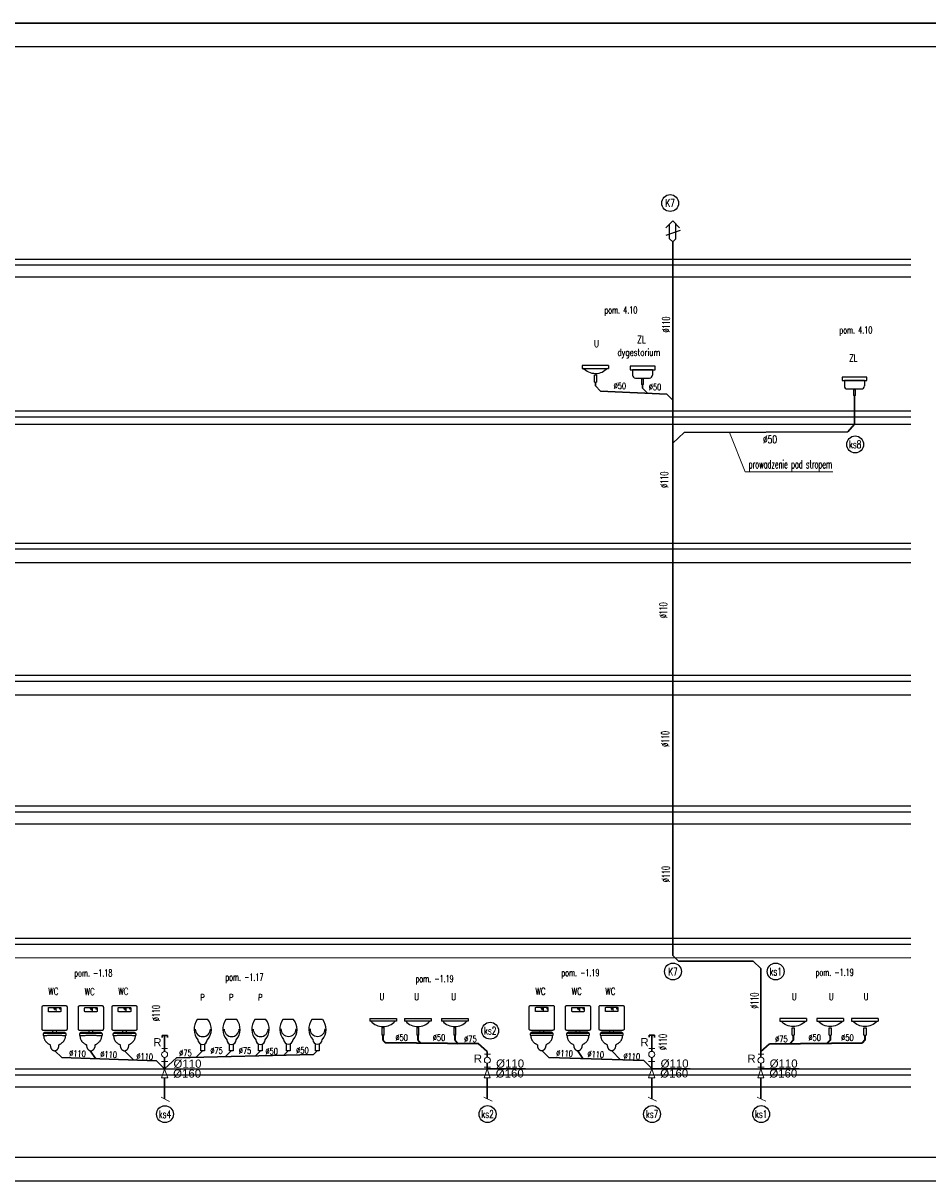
# Model space of a CAD drawing. Header units: millimetres. Extents: x -34676 to 172266, y 39940 to 476087.
# Tile 210 of 256: x 128836 to 152052, y 274875 to 304575. Entities that reach past the tile are written whole.
import ezdxf
from ezdxf.enums import TextEntityAlignment as Align
from ezdxf.lldxf.tags import DXFTag

# ---------------------------------------------------------------- set-up
doc = ezdxf.new("R2010")
doc.units = ezdxf.units.MM
doc.header["$MEASUREMENT"] = 0
for name, color, linetype in [('#armatura', 255, 'Continuous'), ('#kan_san-op', 34, 'Continuous'), ('_opis', 7, 'Continuous'), ('IS_Opisy_działek_Therm', 7, 'SOLID'), ('LINIE_ODN', 7, 'Continuous'), ('ODCINKI', 7, 'Continuous')]:
    doc.layers.add(name, color=color, linetype=linetype)
for name, color, linetype, lineweight in [('#ks', 34, 'Continuous', 30), ('A-Warstwa6', 7, 'Continuous', 15), ('Warstwa 6', 7, 'Continuous', 15), ('WARSTWA6', 7, 'Continuous', 15)]:
    doc.layers.add(name, color=color, linetype=linetype, lineweight=lineweight)
doc.layers.add('IS_Opisy_działek_Wodociag', color=7, linetype='SOLID', true_color=0x000000)
doc.styles.add('GLOWNE', font='romans.shx', dxfattribs={"width": 0.8})
doc.styles.add('ROMANS', font='romans', dxfattribs={"width": 0.6})
doc.styles.get("Standard").update_dxf_attribs({"font": 'arial.ttf'})
tags = doc.linetypes.add('SOLID', pattern=[10, 10, 0]).pattern_tags.tags
tags[6:7] = [DXFTag(74, 4), DXFTag(75, 0), DXFTag(340, '0'), DXFTag(46, 0.0), DXFTag(50, 0.0), DXFTag(44, 0.0), DXFTag(45, 0.0)]
tags[4:5] = [DXFTag(74, 4), DXFTag(75, 0), DXFTag(340, '0'), DXFTag(46, 0.0), DXFTag(50, 0.0), DXFTag(44, 0.0), DXFTag(45, 0.0)]

# ---------------------------------------------------------------- blocks, each defined once
blk = doc.blocks.new('AD201B8')
at = {"layer": '#ks', "color": 7, "lineweight": -3, "ltscale": 0.01, "const_width": 3.2}
for points in [[(4, 127.2), (4, 116)], [(-4.8, 68), (-4.8, 60)], [(4.8, 68), (4.8, 60)]]:
    blk.add_lwpolyline(points, dxfattribs=at)
at = {"layer": '#ks', "color": 7, "linetype": 'Continuous', "lineweight": -3}
for points, knots in [([(-32, 124), (-32, 124.7), (-32, 125.9), (-32, 127.5), (-31.9, 128.8), (-31.7, 129.9), (-31.3, 130.7), (-30.7, 131.3), (-29.9, 131.7), (-28.8, 131.9), (-27.5, 132), (-25.9, 132), (-24.7, 132), (-24, 132)], [0, 0, 0, 0, 0.01243432, 0.02261803, 0.03080098, 0.03729996, 0.0425926, 0.04742706, 0.0527197, 0.05921868, 0.06740164, 0.07758535, 0.09001967, 0.09001967, 0.09001967, 0.09001967]), ([(24, 132), (24.7, 132), (25.9, 132), (27.5, 132), (28.8, 131.9), (29.9, 131.7), (30.7, 131.3), (31.3, 130.7), (31.7, 129.9), (31.9, 128.8), (32, 127.5), (32, 125.9), (32, 124.7), (32, 124)], [0, 0, 0, 0, 0.01243432, 0.02261803, 0.03080098, 0.03729996, 0.0425926, 0.04742706, 0.0527197, 0.05921868, 0.06740164, 0.07758535, 0.09001967, 0.09001967, 0.09001967, 0.09001967]), ([(32, 124), (32, 122.6), (32, 119.9), (32, 116), (32, 112.2), (32, 108.6), (32, 104.8), (32, 101), (32, 96.9), (32, 92.4), (32, 87.5), (32, 81.9), (32, 78.1), (32, 76)], [0, 0, 0, 0, 0.0261458, 0.0504884, 0.073704, 0.0964688, 0.1194591, 0.1433509, 0.1688204, 0.196544, 0.2271976, 0.2614576, 0.3, 0.3, 0.3, 0.3]), ([(-24, 68), (-24.7, 68), (-25.9, 68), (-27.5, 68), (-28.8, 68.1), (-29.9, 68.3), (-30.7, 68.7), (-31.3, 69.3), (-31.7, 70.1), (-31.9, 71.2), (-32, 72.5), (-32, 74.1), (-32, 75.3), (-32, 76)], [0, 0, 0, 0, 0.01243432, 0.02261803, 0.03080098, 0.03729996, 0.0425926, 0.04742706, 0.0527197, 0.05921868, 0.06740164, 0.07758535, 0.09001967, 0.09001967, 0.09001967, 0.09001967]), ([(24, 68), (22.6, 68), (19.9, 68), (16, 68), (12.2, 68), (8.6, 68), (4.8, 68), (1, 68), (-3.1, 68), (-7.6, 68), (-12.5, 68), (-18.1, 68), (-21.9, 68), (-24, 68)], [0, 0, 0, 0, 0.0261458, 0.0504884, 0.073704, 0.0964688, 0.1194591, 0.1433509, 0.1688204, 0.196544, 0.2271976, 0.2614576, 0.3, 0.3, 0.3, 0.3]), ([(32, 76), (32, 75.3), (32, 74.1), (32, 72.5), (31.9, 71.2), (31.7, 70.1), (31.3, 69.3), (30.7, 68.7), (29.9, 68.3), (28.8, 68.1), (27.5, 68), (25.9, 68), (24.7, 68), (24, 68)], [0, 0, 0, 0, 0.01243432, 0.02261803, 0.03080098, 0.03729996, 0.0425926, 0.04742706, 0.0527197, 0.05921868, 0.06740164, 0.07758535, 0.09001967, 0.09001967, 0.09001967, 0.09001967])]:
    blk.add_open_spline(points, degree=3, knots=knots, dxfattribs=at)
for points in [[(-32, 76), (-32, 77.5), (-32, 80.4), (-32, 84.7), (-32, 89.1), (-32, 93.5), (-32, 97.8), (-32, 102.2), (-32, 106.5), (-32, 110.9), (-32, 115.3), (-32, 119.6), (-32, 122.5), (-32, 124)], [(-24, 132), (-22.5, 132), (-19.6, 132), (-15.3, 132), (-10.9, 132), (-6.5, 132), (-2.2, 132), (2.2, 132), (6.5, 132), (10.9, 132), (15.3, 132), (19.6, 132), (22.5, 132), (24, 132)]]:
    blk.add_open_spline(points, degree=3, dxfattribs=at)
at = {"layer": '#ks', "color": 7, "lineweight": -3, "ltscale": 0.01}
for points, knots in [([(-16, 124), (-16, 124.3), (-16, 124.7), (-16, 125.4), (-15.9, 125.9), (-15.9, 126.4), (-15.7, 126.7), (-15.5, 126.9), (-15.2, 127.1), (-14.7, 127.1), (-14.2, 127.2), (-13.5, 127.2), (-13.1, 127.2), (-12.8, 127.2)], [0, 0, 0, 0, 0.00497373, 0.00904721, 0.01232039, 0.01491998, 0.01703704, 0.01897083, 0.02108788, 0.02368747, 0.02696065, 0.03103414, 0.03600787, 0.03600787, 0.03600787, 0.03600787]), ([(-16, 119.2), (-16, 119.4), (-16, 119.8), (-16, 120.3), (-16, 120.7), (-16, 121.1), (-16, 121.4), (-16, 121.8), (-16, 122.1), (-16, 122.5), (-16, 122.9), (-16, 123.4), (-16, 123.8), (-16, 124)], [0, 0, 0, 0, 0.00374155, 0.00687453, 0.00953418, 0.01185575, 0.01397446, 0.01602554, 0.01814425, 0.02046582, 0.02312547, 0.02625845, 0.03, 0.03, 0.03, 0.03]), ([(-12.8, 116), (-13.1, 116), (-13.5, 116), (-14.2, 116), (-14.7, 116.1), (-15.2, 116.1), (-15.5, 116.3), (-15.7, 116.5), (-15.9, 116.8), (-15.9, 117.3), (-16, 117.8), (-16, 118.5), (-16, 118.9), (-16, 119.2)], [0, 0, 0, 0, 0.00497373, 0.00904721, 0.01232039, 0.01491998, 0.01703704, 0.01897083, 0.02108788, 0.02368747, 0.02696065, 0.03103414, 0.03600787, 0.03600787, 0.03600787, 0.03600787]), ([(-12.8, 127.2), (-12, 127.2), (-10.4, 127.2), (-8.2, 127.2), (-6.1, 127.2), (-4.1, 127.2), (-2.2, 127.2), (-0.2, 127.2), (1.9, 127.2), (4.2, 127.2), (6.8, 127.2), (9.7, 127.2), (11.7, 127.2), (12.8, 127.2)], [0, 0, 0, 0, 0.015447, 0.0293614, 0.0421938, 0.0543952, 0.0664162, 0.0787077, 0.0917205, 0.1059053, 0.121713, 0.1395943, 0.16, 0.16, 0.16, 0.16]), ([(-0.8, 126.4), (-0.8, 126.3), (-0.8, 126.2), (-0.9, 126), (-0.9, 125.7), (-1, 125.5), (-1.1, 125.3), (-1.3, 125.1), (-1.4, 124.9), (-1.5, 124.7), (-1.5, 124.4), (-1.6, 124.2), (-1.6, 124.1), (-1.6, 124)], [0, 0, 0, 0, 0.0013686, 0.00276912, 0.00421381, 0.00569952, 0.00721335, 0.0087371, 0.01025093, 0.01173665, 0.01318133, 0.01458185, 0.01595045, 0.01595045, 0.01595045, 0.01595045]), ([(-1.6, 124), (-1.6, 124), (-1.6, 124), (-1.6, 123.9), (-1.6, 123.8), (-1.6, 123.8), (-1.5, 123.7), (-1.5, 123.5), (-1.4, 123.4), (-1.3, 123.3), (-1.2, 123.3), (-1, 123.2), (-0.9, 123.2), (-0.8, 123.2)], [0, 0, 0, 0, 0.000116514, 0.000436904, 0.000919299, 0.001525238, 0.002221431, 0.002982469, 0.003794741, 0.004661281, 0.005605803, 0.006672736, 0.007921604, 0.007921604, 0.007921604, 0.007921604]), ([(0, 124), (0, 124.1), (0, 124.2), (-0.1, 124.4), (-0.1, 124.7), (-0.2, 124.9), (-0.3, 125.1), (-0.5, 125.3), (-0.6, 125.5), (-0.7, 125.7), (-0.7, 126), (-0.8, 126.2), (-0.8, 126.3), (-0.8, 126.4)], [0, 0, 0, 0, 0.0013686, 0.00276912, 0.00421381, 0.00569952, 0.00721335, 0.0087371, 0.01025093, 0.01173665, 0.01318133, 0.01458185, 0.01595045, 0.01595045, 0.01595045, 0.01595045]), ([(-0.8, 123.2), (-0.7, 123.2), (-0.6, 123.2), (-0.4, 123.3), (-0.3, 123.3), (-0.2, 123.4), (-0.1, 123.5), (-0.1, 123.7), (0, 123.8), (0, 123.8), (0, 123.9), (0, 124), (0, 124), (0, 124)], [0, 0, 0, 0, 0.001248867, 0.002315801, 0.003260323, 0.004126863, 0.004939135, 0.005700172, 0.006396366, 0.007002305, 0.007484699, 0.007805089, 0.007921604, 0.007921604, 0.007921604, 0.007921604]), ([(0.8, 124.8), (0.8, 124.7), (0.8, 124.6), (0.7, 124.4), (0.7, 124.1), (0.6, 123.9), (0.5, 123.7), (0.3, 123.5), (0.2, 123.3), (0.1, 123.1), (0.1, 122.8), (0, 122.6), (0, 122.5), (0, 122.4)], [0, 0, 0, 0, 0.0013686, 0.00276912, 0.00421381, 0.00569952, 0.00721335, 0.0087371, 0.01025093, 0.01173665, 0.01318133, 0.01458185, 0.01595045, 0.01595045, 0.01595045, 0.01595045]), ([(0, 122.4), (0, 122.4), (0, 122.4), (0, 122.3), (0, 122.2), (0, 122.2), (0.1, 122.1), (0.1, 121.9), (0.2, 121.8), (0.3, 121.7), (0.4, 121.7), (0.6, 121.6), (0.7, 121.6), (0.8, 121.6)], [0, 0, 0, 0, 0.000116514, 0.000436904, 0.000919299, 0.001525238, 0.002221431, 0.002982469, 0.003794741, 0.004661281, 0.005605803, 0.006672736, 0.007921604, 0.007921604, 0.007921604, 0.007921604]), ([(1.6, 122.4), (1.6, 122.5), (1.6, 122.6), (1.5, 122.8), (1.5, 123.1), (1.4, 123.3), (1.3, 123.5), (1.1, 123.7), (1, 123.9), (0.9, 124.1), (0.9, 124.4), (0.8, 124.6), (0.8, 124.7), (0.8, 124.8)], [0, 0, 0, 0, 0.0013686, 0.00276912, 0.00421381, 0.00569952, 0.00721335, 0.0087371, 0.01025093, 0.01173665, 0.01318133, 0.01458185, 0.01595045, 0.01595045, 0.01595045, 0.01595045]), ([(0.8, 121.6), (0.9, 121.6), (1, 121.6), (1.2, 121.7), (1.3, 121.7), (1.4, 121.8), (1.5, 121.9), (1.5, 122.1), (1.6, 122.2), (1.6, 122.2), (1.6, 122.3), (1.6, 122.4), (1.6, 122.4), (1.6, 122.4)], [0, 0, 0, 0, 0.001248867, 0.002315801, 0.003260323, 0.004126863, 0.004939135, 0.005700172, 0.006396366, 0.007002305, 0.007484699, 0.007805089, 0.007921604, 0.007921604, 0.007921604, 0.007921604]), ([(2.4, 126.4), (2.4, 126.3), (2.4, 126.2), (2.3, 126), (2.3, 125.7), (2.2, 125.5), (2.1, 125.3), (1.9, 125.1), (1.8, 124.9), (1.7, 124.7), (1.7, 124.4), (1.6, 124.2), (1.6, 124.1), (1.6, 124)], [0, 0, 0, 0, 0.0013686, 0.00276912, 0.00421381, 0.00569952, 0.00721335, 0.0087371, 0.01025093, 0.01173665, 0.01318133, 0.01458185, 0.01595045, 0.01595045, 0.01595045, 0.01595045]), ([(1.6, 124), (1.6, 124), (1.6, 124), (1.6, 123.9), (1.6, 123.8), (1.6, 123.8), (1.7, 123.7), (1.7, 123.5), (1.8, 123.4), (1.9, 123.3), (2, 123.3), (2.2, 123.2), (2.3, 123.2), (2.4, 123.2)], [0, 0, 0, 0, 0.000116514, 0.000436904, 0.000919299, 0.001525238, 0.002221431, 0.002982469, 0.003794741, 0.004661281, 0.005605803, 0.006672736, 0.007921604, 0.007921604, 0.007921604, 0.007921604]), ([(3.2, 124), (3.2, 124.1), (3.2, 124.2), (3.1, 124.4), (3.1, 124.7), (3, 124.9), (2.9, 125.1), (2.7, 125.3), (2.6, 125.5), (2.5, 125.7), (2.5, 126), (2.4, 126.2), (2.4, 126.3), (2.4, 126.4)], [0, 0, 0, 0, 0.0013686, 0.00276912, 0.00421381, 0.00569952, 0.00721335, 0.0087371, 0.01025093, 0.01173665, 0.01318133, 0.01458185, 0.01595045, 0.01595045, 0.01595045, 0.01595045]), ([(2.4, 123.2), (2.5, 123.2), (2.6, 123.2), (2.8, 123.3), (2.9, 123.3), (3, 123.4), (3.1, 123.5), (3.1, 123.7), (3.2, 123.8), (3.2, 123.8), (3.2, 123.9), (3.2, 124), (3.2, 124), (3.2, 124)], [0, 0, 0, 0, 0.001248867, 0.002315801, 0.003260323, 0.004126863, 0.004939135, 0.005700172, 0.006396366, 0.007002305, 0.007484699, 0.007805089, 0.007921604, 0.007921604, 0.007921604, 0.007921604]), ([(12.8, 127.2), (13.1, 127.2), (13.5, 127.2), (14.2, 127.2), (14.7, 127.1), (15.2, 127.1), (15.5, 126.9), (15.7, 126.7), (15.9, 126.4), (15.9, 125.9), (16, 125.4), (16, 124.7), (16, 124.3), (16, 124)], [0, 0, 0, 0, 0.00497373, 0.00904721, 0.01232039, 0.01491998, 0.01703704, 0.01897083, 0.02108788, 0.02368747, 0.02696065, 0.03103414, 0.03600787, 0.03600787, 0.03600787, 0.03600787]), ([(13.6, 126.4), (13.6, 126.3), (13.6, 126.2), (13.5, 126), (13.5, 125.7), (13.4, 125.5), (13.3, 125.3), (13.1, 125.1), (13, 124.9), (12.9, 124.7), (12.9, 124.4), (12.8, 124.2), (12.8, 124.1), (12.8, 124)], [0, 0, 0, 0, 0.0013686, 0.00276912, 0.00421381, 0.00569952, 0.00721335, 0.0087371, 0.01025093, 0.01173665, 0.01318133, 0.01458185, 0.01595045, 0.01595045, 0.01595045, 0.01595045]), ([(12.8, 124), (12.8, 124), (12.8, 124), (12.8, 123.9), (12.8, 123.8), (12.8, 123.8), (12.9, 123.7), (12.9, 123.5), (13, 123.4), (13.1, 123.3), (13.2, 123.3), (13.4, 123.2), (13.5, 123.2), (13.6, 123.2)], [0, 0, 0, 0, 0.000116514, 0.000436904, 0.000919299, 0.001525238, 0.002221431, 0.002982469, 0.003794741, 0.004661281, 0.005605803, 0.006672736, 0.007921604, 0.007921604, 0.007921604, 0.007921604]), ([(16, 119.2), (16, 118.9), (16, 118.5), (16, 117.8), (15.9, 117.3), (15.9, 116.8), (15.7, 116.5), (15.5, 116.3), (15.2, 116.1), (14.7, 116.1), (14.2, 116), (13.5, 116), (13.1, 116), (12.8, 116)], [0, 0, 0, 0, 0.00497373, 0.00904721, 0.01232039, 0.01491998, 0.01703704, 0.01897083, 0.02108788, 0.02368747, 0.02696065, 0.03103414, 0.03600787, 0.03600787, 0.03600787, 0.03600787]), ([(14.4, 124), (14.4, 124.1), (14.4, 124.2), (14.3, 124.4), (14.3, 124.7), (14.2, 124.9), (14.1, 125.1), (13.9, 125.3), (13.8, 125.5), (13.7, 125.7), (13.7, 126), (13.6, 126.2), (13.6, 126.3), (13.6, 126.4)], [0, 0, 0, 0, 0.0013686, 0.00276912, 0.00421381, 0.00569952, 0.00721335, 0.0087371, 0.01025093, 0.01173665, 0.01318133, 0.01458185, 0.01595045, 0.01595045, 0.01595045, 0.01595045]), ([(13.6, 123.2), (13.7, 123.2), (13.8, 123.2), (14, 123.3), (14.1, 123.3), (14.2, 123.4), (14.3, 123.5), (14.3, 123.7), (14.4, 123.8), (14.4, 123.8), (14.4, 123.9), (14.4, 124), (14.4, 124), (14.4, 124)], [0, 0, 0, 0, 0.001248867, 0.002315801, 0.003260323, 0.004126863, 0.004939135, 0.005700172, 0.006396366, 0.007002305, 0.007484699, 0.007805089, 0.007921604, 0.007921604, 0.007921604, 0.007921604]), ([(16, 124), (16, 123.8), (16, 123.4), (16, 122.9), (16, 122.5), (16, 122.1), (16, 121.8), (16, 121.4), (16, 121.1), (16, 120.7), (16, 120.3), (16, 119.8), (16, 119.4), (16, 119.2)], [0, 0, 0, 0, 0.00374155, 0.00687453, 0.00953418, 0.01185575, 0.01397446, 0.01602554, 0.01814425, 0.02046582, 0.02312547, 0.02625845, 0.03, 0.03, 0.03, 0.03]), ([(12.8, 116), (11.9, 116), (10.2, 116), (7.8, 116), (5.7, 116), (3.8, 116), (2.1, 116), (0.3, 116), (-1.7, 116), (-3.8, 116), (-6.4, 116), (-9.4, 116), (-11.6, 116), (-12.8, 116)], [0, 0, 0, 0, 0.0174756, 0.0322014, 0.0448986, 0.0562885, 0.0670924, 0.0780316, 0.0898272, 0.1032006, 0.118873, 0.1375657, 0.16, 0.16, 0.16, 0.16]), ([(-28, 60), (-28.1, 60), (-28.4, 60), (-28.7, 60), (-29, 60), (-29.2, 59.9), (-29.4, 59.8), (-29.5, 59.6), (-29.5, 59.4), (-29.6, 59), (-29.6, 58.7), (-29.6, 58.2), (-29.6, 57.8), (-29.6, 57.6)], [0, 0, 0, 0, 0.00248688, 0.00452447, 0.00616882, 0.00750526, 0.00868128, 0.00991384, 0.01141668, 0.01334144, 0.01579113, 0.01884568, 0.02257596, 0.02257596, 0.02257596, 0.02257596]), ([(-28, 60), (-27.9, 60.2), (-27.8, 60.6), (-27.5, 61.2), (-27.2, 61.8), (-26.9, 62.3), (-26.5, 62.7), (-26.1, 63.1), (-25.7, 63.4), (-25.3, 63.7), (-24.9, 63.9), (-24.4, 64), (-24.1, 64), (-24, 64)], [0, 0, 0, 0, 0.00423186, 0.00830097, 0.01220149, 0.01592844, 0.01947867, 0.02285217, 0.02605368, 0.02909475, 0.03199625, 0.03479091, 0.03752535, 0.03752535, 0.03752535, 0.03752535]), ([(28, 60), (26.2, 60), (22.6, 60), (17.2, 60), (11.9, 60), (6.6, 60), (1.4, 60), (-3.7, 60), (-8.8, 60), (-13.7, 60), (-18.6, 60), (-23.3, 60), (-26.5, 60), (-28, 60)], [0, 0, 0, 0, 0.0339594, 0.0676258, 0.1009542, 0.1338993, 0.1664162, 0.1984598, 0.229985, 0.2609467, 0.2912998, 0.3209992, 0.35, 0.35, 0.35, 0.35]), ([(-24, 64), (-21.8, 64), (-17.8, 64), (-12.5, 64), (-8.3, 64), (-4.8, 64), (-1.7, 64), (1.2, 64), (4.2, 64), (7.8, 64), (12.2, 64), (17.7, 64), (21.7, 64), (24, 64)], [0, 0, 0, 0, 0.0413599, 0.0740195, 0.0999399, 0.1210819, 0.1394065, 0.1568745, 0.175447, 0.1970849, 0.2237491, 0.2574005, 0.3, 0.3, 0.3, 0.3]), ([(24, 64), (24.1, 64), (24.4, 64), (24.9, 63.9), (25.3, 63.7), (25.7, 63.4), (26.1, 63.1), (26.5, 62.7), (26.9, 62.3), (27.2, 61.8), (27.5, 61.2), (27.8, 60.6), (27.9, 60.2), (28, 60)], [0, 0, 0, 0, 0.00273444, 0.00552909, 0.00843059, 0.01147167, 0.01467318, 0.01804667, 0.02159691, 0.02532386, 0.02922438, 0.03329349, 0.03752535, 0.03752535, 0.03752535, 0.03752535]), ([(29.6, 57.6), (29.6, 57.8), (29.6, 58.2), (29.6, 58.7), (29.6, 59), (29.5, 59.4), (29.5, 59.6), (29.4, 59.8), (29.2, 59.9), (29, 60), (28.7, 60), (28.4, 60), (28.1, 60), (28, 60)], [0, 0, 0, 0, 0.00373029, 0.00678483, 0.00923453, 0.01115929, 0.01266213, 0.01389468, 0.0150707, 0.01640714, 0.0180515, 0.02008909, 0.02257596, 0.02257596, 0.02257596, 0.02257596]), ([(-29.6, 57.6), (-29.6, 57.5), (-29.6, 57.2), (-29.6, 56.8), (-29.6, 56.5), (-29.5, 56.2), (-29.5, 55.9), (-29.4, 55.7), (-29.2, 55.5), (-29, 55.4), (-28.7, 55.3), (-28.4, 55.2), (-28.1, 55.2), (-28, 55.2)], [0, 0, 0, 0, 0.00260332, 0.00495928, 0.00707154, 0.00895171, 0.01062718, 0.01215261, 0.01362068, 0.01515861, 0.01690281, 0.01897256, 0.0214625, 0.0214625, 0.0214625, 0.0214625]), ([(-28, 55.2), (-26.3, 55.3), (-22.8, 55.4), (-17.6, 55.6), (-12.5, 55.7), (-7.3, 55.8), (-2.2, 55.8), (2.8, 55.8), (7.9, 55.8), (12.9, 55.7), (18, 55.6), (23, 55.4), (26.3, 55.3), (28, 55.2)], [0, 0, 0, 0, 0.0326306, 0.0650275, 0.0972149, 0.1292172, 0.1610589, 0.1927644, 0.2243581, 0.2558647, 0.2873085, 0.3187141, 0.350106, 0.350106, 0.350106, 0.350106]), ([(-28, 55.2), (-28, 54), (-27.9, 51.8), (-27.3, 48.6), (-26.4, 45.7), (-25.2, 43.2), (-23.8, 40.9), (-22.1, 38.9), (-20.2, 37.1), (-18.1, 35.4), (-15.9, 33.9), (-13.6, 32.5), (-12, 31.6), (-11.2, 31.2)], [0, 0, 0, 0, 0.022009, 0.0420139, 0.0604947, 0.0779125, 0.0946803, 0.1111371, 0.1275324, 0.1440256, 0.1606965, 0.1775602, 0.1945849, 0.1945849, 0.1945849, 0.1945849]), ([(-11.2, 31.2), (-11.2, 30.4), (-11.1, 28.7), (-10.7, 26.4), (-10.1, 24.3), (-9.3, 22.4), (-8.3, 20.7), (-7.2, 19.3), (-5.9, 18.1), (-4.5, 17.2), (-3, 16.5), (-1.5, 16.1), (-0.5, 16), (0, 16)], [0, 0, 0, 0, 0.0157588, 0.0304114, 0.0440832, 0.05689, 0.068938, 0.0803261, 0.091148, 0.1014962, 0.1114679, 0.1211705, 0.1307285, 0.1307285, 0.1307285, 0.1307285]), ([(0, 16), (0.5, 16), (1.5, 16.1), (3, 16.5), (4.5, 17.2), (5.9, 18.1), (7.2, 19.3), (8.3, 20.7), (9.3, 22.4), (10.1, 24.3), (10.7, 26.4), (11.1, 28.7), (11.2, 30.4), (11.2, 31.2)], [0, 0, 0, 0, 0.009558, 0.0192606, 0.0292323, 0.0395805, 0.0504023, 0.0617905, 0.0738385, 0.0866453, 0.1003171, 0.1149697, 0.1307285, 0.1307285, 0.1307285, 0.1307285]), ([(11.2, 31.2), (11.9, 31.6), (13.4, 32.5), (15.6, 33.9), (17.7, 35.4), (19.8, 37.1), (21.7, 38.9), (23.5, 40.9), (25, 43.2), (26.3, 45.7), (27.3, 48.6), (27.9, 51.8), (28, 54), (28, 55.2)], [0, 0, 0, 0, 0.0160517, 0.0323232, 0.0487165, 0.0651746, 0.0817004, 0.0983761, 0.11538, 0.1329948, 0.1516015, 0.1716595, 0.193675, 0.193675, 0.193675, 0.193675]), ([(28, 55.2), (28.1, 55.2), (28.4, 55.2), (28.7, 55.3), (29, 55.4), (29.2, 55.5), (29.4, 55.7), (29.5, 55.9), (29.5, 56.2), (29.6, 56.5), (29.6, 56.8), (29.6, 57.2), (29.6, 57.5), (29.6, 57.6)], [0, 0, 0, 0, 0.00248994, 0.00455969, 0.00630389, 0.00784182, 0.00930989, 0.01083532, 0.01251079, 0.01439096, 0.01650323, 0.01885919, 0.0214625, 0.0214625, 0.0214625, 0.0214625])]:
    blk.add_open_spline(points, degree=3, knots=knots, dxfattribs=at)
at = {"layer": '#armatura', "color": 7, "style": 'ROMANS', "width": 0.75}
blk.add_text('WC', height=18, dxfattribs=at).set_placement((-16.1, 159.1))
blk = doc.blocks.new('AD201A8')
at = {"layer": '#armatura', "color": 7, "ltscale": 0.008}
for p, q in [((-33.8, 90), (34.3, 90)), ((-33.8, 90), (-33.8, 83)), ((34.3, 90), (34.3, 83)), ((34.3, 83), (-33.8, 83)), ((-2.6, 66.1), (-2.6, 47.3)), ((2.6, 66.1), (-2.6, 66.1)), ((2.6, 47.3), (2.6, 66.1)), ((2.6, 47.3), (-2.6, 47.3))]:
    blk.add_line(p, q, dxfattribs=at)
blk.add_arc((0, 110.6), 41.4, 221.7425, 318.4821, dxfattribs=at)
at = {"layer": '#armatura', "color": 7, "style": 'ROMANS', "width": 0.75}
blk.add_text('U', height=18, dxfattribs=at).set_placement((-9.1, 137.1))
blk = doc.blocks.new('A$C51EE0A61')
at = {"layer": '#armatura', "color": 7, "ltscale": 0.008}
for p, q in [((0, 91), (639, 91)), ((0, 0), (0, 91)), ((639, 0), (0, 0)), ((64, 0), (579, 0)), ((639, 91), (639, 0))]:
    blk.add_line(p, q, dxfattribs=at)

msp = doc.modelspace()

# ---------------------------------------------------------------- linework, layer by layer
at = {"layer": '#armatura', "color": 7, "ltscale": 0.008}
for p, q in [((144472, 295685), (144472, 295548)), ((144987, 295685), (144987, 295548)), ((144549, 295471), (144910, 295471)), ((144755, 295447), (144703, 295447)), ((144703, 295447), (144703, 295302)), ((144755, 295302), (144703, 295302)), ((144755, 295302), (144755, 295447)), ((149911, 295405), (149911, 295267)), ((150425, 295405), (150425, 295267)), ((149987, 295191), (150348, 295191)), ((150193, 295167), (150142, 295167)), ((150142, 295167), (150142, 295022)), ((150193, 295022), (150142, 295022)), ((150193, 295022), (150193, 295167)), ((133577, 279012), (133300, 279012)), ((134316, 279012), (134039, 279012)), ((135062, 279012), (134785, 279012)), ((135776, 279015), (135499, 279015)), ((136522, 279015), (136245, 279015))]:
    msp.add_line(p, q, dxfattribs=at)
for points in [[(133486, 278382), (133486, 278208), (133392, 278208), (133392, 278384)], [(134225, 278382), (134225, 278208), (134131, 278208), (134131, 278384)], [(134971, 278382), (134971, 278208), (134876, 278208), (134876, 278384)], [(135685, 278385), (135685, 278211), (135591, 278211), (135591, 278387)], [(136431, 278385), (136431, 278211), (136336, 278211), (136336, 278387)]]:
    msp.add_lwpolyline(points, dxfattribs=at)
for centre, radius, start, end in [((144549, 295548), 76.9, 180.0003, 270.0003), ((144910, 295548), 76.9, 270.0003, 0.0003), ((149987, 295267), 76.9, 180.0003, 270.0003), ((150348, 295267), 76.9, 270.0003, 0.0003), ((133634, 278766), 414, 143.6605, 221.1182), ((133266, 278760), 400, 318.2168, 38.9643), ((134373, 278766), 414, 143.6605, 221.1182), ((134005, 278760), 400, 318.2168, 38.9643), ((135119, 278766), 414, 143.6605, 221.1182), ((134751, 278760), 400, 318.2168, 38.9643), ((135833, 278769), 414, 143.6605, 221.1182), ((135465, 278763), 400, 318.2168, 38.9643), ((136579, 278769), 414, 143.6605, 221.1182), ((136211, 278763), 400, 318.2168, 38.9643), ((133447, 278769), 194, 180, 0), ((134186, 278769), 194, 180, 0), ((134931, 278769), 194, 180, 0), ((135646, 278773), 194, 180, 0), ((136391, 278773), 194, 180, 0), ((133442, 278494), 120, 180, 0), ((134181, 278494), 120, 180, 0), ((134927, 278494), 120, 180, 0), ((135641, 278497), 120, 180, 0), ((136387, 278497), 120, 180, 0)]:
    msp.add_arc(centre, radius, start, end, dxfattribs=at)
at = {"layer": '#kan_san-op', "color": 7}
for centre in [(145438, 299959), (150186, 293767), (145511, 280245), (148147, 280245), (140821, 278726), (132475, 276584), (140754, 276587), (144975, 276587), (147774, 276587)]:
    msp.add_ellipse(centre, major_axis=(-153, 153), ratio=1, start_param=3.926991, end_param=10.210176, dxfattribs=at)
at = {"layer": '#ks', "lineweight": 35}
for p, q in [((138070, 278612), (138070, 278483)), ((138962, 278612), (138962, 278483)), ((139911, 278612), (139911, 278483)), ((148597, 278612), (148597, 278483)), ((149547, 278612), (149547, 278483)), ((150439, 278612), (150439, 278483)), ((138070, 278483), (138138, 278415)), ((140520, 278386), (138138, 278415)), ((138962, 278483), (139041, 278404)), ((139911, 278483), (140002, 278392)), ((140744, 278196), (140520, 278386)), ((147764, 278196), (147989, 278386)), ((147989, 278386), (150371, 278415)), ((148597, 278483), (148506, 278392)), ((149547, 278483), (149467, 278404)), ((150439, 278483), (150371, 278415))]:
    msp.add_line(p, q, dxfattribs=at)
at = {"layer": '_opis', "color": 7}
for p, q in [((145332, 299327), (145505, 299500)), ((145425, 299045), (145425, 299420)), ((145678, 299327), (145505, 299500)), ((145584, 299045), (145584, 299420)), ((145337, 299136), (145702, 299266)), ((145505, 298966), (145425, 299045)), ((145505, 298966), (145584, 299045))]:
    msp.add_line(p, q, dxfattribs=at)
at = {"layer": 'IS_Opisy_działek_Therm', "color": 7}
for p, q in [((72266, 304575), (172266, 304575)), ((172266, 304575), (72266, 304575)), ((171666, 303965), (74766, 303965)), ((74766, 275485), (171666, 275485)), ((72266, 274875), (172266, 274875))]:
    msp.add_line(p, q, dxfattribs=at)
at = {"layer": 'IS_Opisy_działek_Therm', "color": 252, "ltscale": 10}
for points in [[(97798, 298523), (151618, 298523)], [(97798, 298371), (151618, 298371)], [(97798, 298066), (151618, 298066)], [(75838, 294632), (151618, 294632)], [(75191, 294479), (151618, 294479)], [(75022, 294283), (151618, 294283)], [(75191, 291086), (151618, 291086)], [(75838, 291238), (151618, 291238)], [(75191, 290740), (151618, 290740)], [(75838, 287845), (151618, 287845)], [(75191, 287692), (151618, 287692)], [(75191, 287347), (151618, 287347)], [(75191, 284340), (151618, 284340)], [(75838, 284492), (151618, 284492)], [(75191, 284035), (151618, 284035)], [(75838, 281099), (151618, 281099)], [(75191, 280946), (151618, 280946)], [(75226, 280581), (151618, 280601)], [(75838, 277746), (151618, 277746)], [(75191, 277593), (151618, 277593)], [(75191, 277289), (151618, 277289)]]:
    msp.add_lwpolyline(points, dxfattribs=at)
at = {"layer": 'IS_Opisy_działek_Wodociag', "color": 7, "lineweight": 13, "ltscale": 10}
for q in [(146963, 294074), (149616, 293065)]:
    msp.add_line((147360, 293065), q, dxfattribs=at)
at = {"layer": 'LINIE_ODN', "lineweight": 5}
for p, q in [((132466, 277750), (133450, 277750)), ((140744, 277753), (141728, 277753)), ((144966, 277753), (145950, 277753)), ((147764, 277753), (148748, 277753)), ((132377, 277020), (132592, 276914)), ((140655, 277023), (140871, 276917)), ((144876, 277023), (145092, 276917)), ((147675, 277023), (147891, 276917))]:
    msp.add_line(p, q, dxfattribs=at)
at = {"layer": 'ODCINKI', "color": 34, "lineweight": 30}
for p, q in [((145505, 280659), (145505, 298966)), ((143522, 295361), (143522, 295267)), ((143522, 295267), (143652, 295137)), ((144729, 295302), (144729, 295208)), ((143652, 295137), (145354, 295056)), ((144729, 295208), (144857, 295079)), ((145354, 295056), (145505, 294905)), ((150168, 294283), (150168, 295022)), ((145505, 293800), (145801, 294069)), ((145801, 294069), (150001, 294087)), ((150001, 294087), (150168, 294283)), ((145653, 280511), (145505, 280659)), ((147573, 280511), (145653, 280511)), ((147764, 280320), (147573, 280511)), ((147764, 280320), (147764, 278046)), ((132400, 278555), (132400, 278605)), ((132400, 278605), (132515, 278605)), ((132466, 278605), (132466, 278193)), ((132515, 278605), (132540, 278605)), ((132540, 278605), (132540, 278550)), ((144900, 278558), (144900, 278608)), ((144900, 278608), (145015, 278608)), ((144966, 278608), (144966, 278196)), ((145015, 278608), (145040, 278608)), ((145040, 278608), (145040, 278553)), ((129648, 278212), (129825, 278036)), ((132260, 277956), (129825, 278036)), ((130558, 278212), (130701, 278007)), ((131667, 277975), (131437, 278212)), ((132466, 278039), (132466, 277743)), ((132466, 277750), (132774, 278032)), ((132774, 278032), (136287, 278115)), ((133439, 278208), (133286, 278055)), ((134178, 278208), (134031, 278061)), ((134795, 278080), (134923, 278208)), ((135638, 278211), (135523, 278097)), ((136383, 278211), (136287, 278115)), ((140744, 278196), (140744, 278046)), ((142148, 278215), (142325, 278039)), ((144760, 277959), (142325, 278039)), ((143058, 278215), (143201, 278010)), ((144167, 277978), (143937, 278215)), ((144966, 278042), (144966, 277746)), ((132466, 277750), (132260, 277956)), ((140744, 277892), (140744, 277746)), ((144966, 277753), (144760, 277959)), ((147764, 277892), (147764, 277746)), ((132466, 277517), (132466, 276976)), ((140744, 277520), (140744, 276979)), ((144966, 277520), (144966, 276979)), ((147764, 277520), (147764, 276979))]:
    msp.add_line(p, q, dxfattribs=at)
at = {"layer": 'Warstwa 6'}
for centre in [(132466, 278116), (140749, 277969), (144966, 278119), (147769, 277969)]:
    msp.add_circle(centre, 76.9, dxfattribs=at)
at = {"layer": 'WARSTWA6', "linetype": 'Continuous'}
for p, q in [((132395, 278270), (132542, 278270)), ((140678, 278123), (140825, 278123)), ((144895, 278273), (145042, 278273)), ((147698, 278123), (147845, 278123)), ((132387, 277934), (132545, 277934)), ((132466, 277743), (132387, 277517)), ((132466, 277743), (132545, 277517)), ((140744, 277746), (140665, 277520)), ((140670, 277787), (140828, 277787)), ((140744, 277746), (140823, 277520)), ((144886, 277937), (145045, 277937)), ((144966, 277746), (144887, 277520)), ((144966, 277746), (145045, 277520)), ((147764, 277746), (147685, 277520)), ((147690, 277787), (147848, 277787)), ((147764, 277746), (147843, 277520)), ((132387, 277517), (132545, 277517)), ((140665, 277520), (140823, 277520)), ((144887, 277520), (145045, 277520)), ((147685, 277520), (147843, 277520))]:
    msp.add_line(p, q, dxfattribs=at)

# ---------------------------------------------------------------- block references
at = {"layer": '#ks', "color": 1, "lineweight": 35, "xscale": -1, "rotation": 0.0003406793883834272}
for p in [(145051, 295685), (150490, 295405)]:
    msp.add_blockref('A$C51EE0A61', p, dxfattribs=at)
at = {"lineweight": 50, "yscale": 10.00000000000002}
for name, p, xscale, zscale in [('AD201A8', (143522, 294888), -10.00000000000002, 9.999999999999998), ('AD201B8', (129643, 278052), 10.00000000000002, 10.00000000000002), ('AD201B8', (130574, 278051), 10.00000000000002, 10.00000000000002), ('AD201B8', (131437, 278052), 10.00000000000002, 10.00000000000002), ('AD201B8', (142143, 278055), 10.00000000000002, 10.00000000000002), ('AD201B8', (143074, 278054), 10.00000000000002, 10.00000000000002), ('AD201B8', (143937, 278055), 10.00000000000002, 10.00000000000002), ('AD201A8', (138070, 278139), 10.00000000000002, 10.00000000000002), ('AD201A8', (138962, 278139), 10.00000000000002, 10.00000000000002), ('AD201A8', (139911, 278139), 10.00000000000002, 10.00000000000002), ('AD201A8', (148597, 278139), -10.00000000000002, 10.00000000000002), ('AD201A8', (149547, 278139), -10.00000000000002, 10.00000000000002), ('AD201A8', (150439, 278139), -10.00000000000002, 10.00000000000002)]:
    msp.add_blockref(name, p, dxfattribs=dict(at, xscale=xscale, zscale=zscale))

# ---------------------------------------------------------------- texts
at = {"layer": '#armatura', "color": 7, "style": 'ROMANS'}
for s, height, rotation, width, p in [('pom. 4.10', 180, 0.0003, 0.6, (143754, 297125)), ('pom. 4.10', 180, 0.0003, 0.6, (149783, 296612)), ('ZL', 180, 0.0003, 0.75, (144595, 296369)), ('dygestorium', 180, 0.0003, 0.75, (144087, 296036)), ('ZL', 180, 0.0003, 0.75, (150033, 295894)), ('%%C50', 160, 359.1464, 0.7, (143987, 295192)), ('%%C50', 160, 359.1464, 0.7, (144890, 295163)), ('pom. -1.18', 180, 0.0003, 0.6, (130148, 280119)), ('pom. -1.17', 180, 0.0003, 0.6, (134025, 280010)), ('pom. -1.19', 180, 0.0003, 0.6, (138906, 279969)), ('pom. -1.19', 180, 0.0003, 0.6, (142648, 280122)), ('pom. -1.19', 180, 0.0003, 0.6, (149172, 280134)), ('P', 160, 359.1464, 0.7, (133381, 279503)), ('P', 160, 359.1464, 0.7, (134120, 279503)), ('P', 160, 359.1464, 0.7, (134866, 279503)), ('∅50', 160, 359.9124, 0.7, (138388, 278471)), ('∅50', 160, 359.9124, 0.7, (139348, 278471)), ('%%C75', 160, 359.9124, 0.7, (140154, 278433)), ('%%C75', 160, 359.9124, 0.7, (148134, 278433)), ('∅50', 160, 359.9124, 0.7, (148988, 278471)), ('∅50', 160, 359.9124, 0.7, (149828, 278471)), ('%%C75', 160, 359.9124, 0.7, (133639, 278136)), ('%%C75', 160, 359.9124, 0.7, (134369, 278136)), ('%%C50', 160, 359.9124, 0.7, (135843, 278143)), ('%%C110', 160, 357.1404, 0.7, (130013, 278071)), ('%%C110', 160, 357.1404, 0.7, (130813, 278048)), ('%%C110', 160, 357.1404, 0.7, (131738, 277996)), ('%%C75', 160, 359.9124, 0.7, (132841, 278075)), ('%%C50', 160, 359.9124, 0.7, (135053, 278120)), ('%%C110', 160, 357.1404, 0.7, (142513, 278074)), ('%%C110', 160, 357.1404, 0.7, (143313, 278051)), ('%%C110', 160, 357.1404, 0.7, (144238, 277999))]:
    msp.add_text(s, height=height, rotation=rotation, dxfattribs=dict(at, width=width)).set_placement(p)
at = {"layer": '#kan_san-op', "color": 7, "style": 'GLOWNE', "width": 0.7}
for s, p in [('K7', (145438, 299959)), ('ks8', (150186, 293767)), ('K7', (145511, 280245)), ('ks1', (148147, 280245)), ('ks2', (140821, 278726)), ('ks4', (132475, 276584)), ('ks2', (140754, 276587)), ('ks7', (144975, 276587)), ('ks1', (147774, 276587))]:
    msp.add_text(s, height=196.4, dxfattribs=at).set_placement(p, align=Align.MIDDLE_CENTER)
at = {"layer": '#ks', "color": 7, "lineweight": 25, "style": 'ROMANS', "width": 0.7}
msp.add_text('%%C50', height=200, dxfattribs=at).set_placement((147822, 293796))
at = {"layer": '#ks', "color": 7, "lineweight": 25, "char_height": 200, "attachment_point": 3, "rotation": 90, "style": 'ROMANS'}
for insert in [(145234, 297048), (145188, 293068), (145164, 289718), (145212, 286418), (145228, 282950), (147503, 279703), (132146, 279384), (145151, 278642)]:
    msp.add_mtext('%%C110', dxfattribs=dict(at, insert=insert))
at = {"layer": 'A-Warstwa6', "color": 7, "lineweight": 5}
for s, p in [('R', (132176, 278325)), ('R', (144676, 278328)), ('Ø110', (132694, 277775)), ('R', (140401, 277904)), ('Ø110', (140973, 277778)), ('Ø110', (145194, 277778)), ('R', (147421, 277904)), ('Ø110', (147993, 277778)), ('Ø160', (132685, 277522)), ('Ø160', (140964, 277525)), ('Ø160', (145185, 277525)), ('Ø160', (147984, 277525))]:
    msp.add_text(s, height=210, rotation=0.1135, dxfattribs=at).set_placement(p)
at = {"layer": 'IS_Opisy_działek_Wodociag', "color": 7, "lineweight": 13, "ltscale": 10, "style": 'ROMANS', "width": 0.5}
msp.add_text('prowadzenie pod stropem', height=210, dxfattribs=at).set_placement((147455, 293153))

doc.saveas('drawing.dxf')
